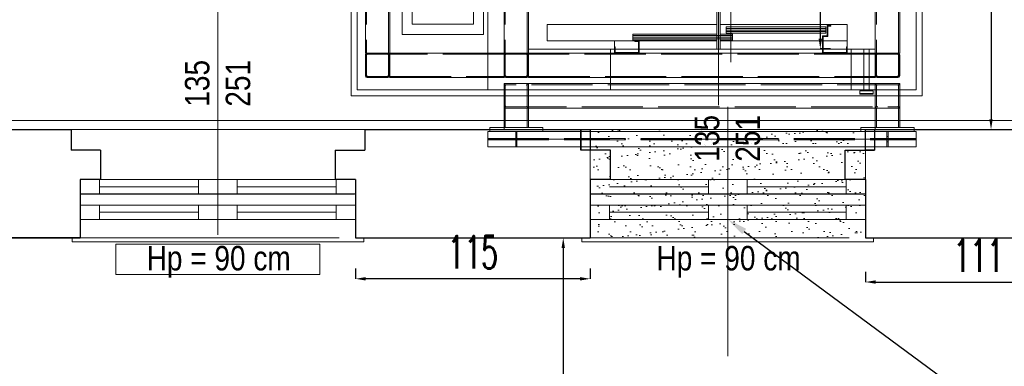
# Model space of a CAD drawing. Header units: millimetres. Extents: x 402 to 79005, y -7782 to 89952.
# Tile 63 of 256: x 26046 to 26529, y 14790 to 14960. Entities that reach past the tile are written whole.
import ezdxf
from ezdxf import colors
from ezdxf.entities.mleader import LeaderData, LeaderLine
from ezdxf.math import Vec2, Vec3

# ---------------------------------------------------------------- set-up
doc = ezdxf.new("R2010")
doc.units = ezdxf.units.MM
doc.header["$LTSCALE"] = 10
for name, pattern in [('ACAD_ISO02W100', [15, 12, -3]), ('ACAD_ISO04W100', [30, 24, -3, 0, -3]), ('DASHED', [19.05, 12.7, -6.35])]:
    doc.linetypes.add(name, pattern=pattern)
doc.layers.get('0').update_dxf_attribs({"lineweight": 0})
doc.layers.get('Defpoints').update_dxf_attribs({"color": 253})
for name, color, linetype, lineweight in [('01 parter - ściany', 253, 'Continuous', 35), ('0_A_DŹWIG OSOBOWY', 5, 'Continuous', 0), ('0_A_GRZEJNKI', 6, 'Continuous', 0), ('0_A_OKNA ISTNIEJACE', 7, 'Continuous', 0), ('0_A_PRZEKRÓJ', 5, 'Continuous', 0), ('0_A_WYMIAROWANIE', 1, 'Continuous', 5), ('0_A_ŚCIANY ', 253, 'Continuous', 30), ('0_KANAŁ KLIMATYZACYJNO-WENTYLACYJNY', 7, 'Continuous', 0), ('0_OPISY', 1, 'Continuous', 0), ('0_PROJ WYBURZENIA', 1, 'Continuous', 0), ('0_SZKLANA ELEWACJA SZYBU WINDOWEGO', 132, 'Continuous', 0), ('0_wymiarowanie', 1, 'Continuous', 0), ('0_ZAMUROWANIA', 150, 'Continuous', 30), ('A_SZYB WINDOWY', 7, 'Continuous', 0), ('AS_Belki', 145, 'Continuous', 0), ('AS_Blachy', 30, 'Continuous', 0)]:
    doc.layers.add(name, color=color, linetype=linetype, lineweight=lineweight)
doc.styles.add('SIMPLEXD', font='simplex.shx', dxfattribs={"width": 0.6})
doc.styles.get("Standard").update_dxf_attribs({"font": 'arial.ttf'})
doc.dimstyles.new('1-100', dxfattribs={"dimtxt": 16, "dimasz": 5, "dimexe": 0, "dimexo": 0, "dimgap": 5, "dimtad": 1, "dimdec": 1, "dimtxsty": 'SIMPLEXD', "dimcen": 5, "dimclrt": 256, "dimadec": 0, "dimazin": 0, "dimtfac": 1, "dimtdec": 0, "dimtix": 1, "dimtmove": 1, "dimatfit": 3, "dimldrblk": 'LP', "dimfxl": 0, "dimarcsym": 0})

# ---------------------------------------------------------------- blocks, each defined once
blk = doc.blocks.new('*D3759')
at = {"layer": '0_A_WYMIAROWANIE', "color": 0, "lineweight": -2}
for p, q in [((26461.15, 14836.7), (26461.15, 14831.7)), ((26572.15, 14836.7), (26572.15, 14831.7)), ((26466.15, 14831.7), (26567.15, 14831.7))]:
    blk.add_line(p, q, dxfattribs=at)
at = {"layer": '0_A_WYMIAROWANIE', "color": 0, "lineweight": 9}
for points in [[(26466.15, 14832.54), (26466.15, 14830.87), (26461.15, 14831.7)], [(26567.15, 14830.87), (26567.15, 14832.54), (26572.15, 14831.7)]]:
    blk.add_solid(points, dxfattribs=at)
at = {"layer": 'Defpoints', "color": 0, "lineweight": 9}
for p in [(26461.15, 14853.4), (26572.15, 14853.4), (26572.15, 14831.7)]:
    blk.add_point(p, dxfattribs=at)
at = {"layer": '0_A_WYMIAROWANIE', "insert": (26516.65, 14844.7), "char_height": 16, "attachment_point": 5, "style": 'SIMPLEXD'}
blk.add_mtext('111', dxfattribs=at)
blk = doc.blocks.new('LP')
for p, q in [((0, 1), (0, 0)), ((0, 0), (-1, 0)), ((0, -1), (0, 0)), ((0, 0), (1, 0))]:
    blk.add_line(p, q)
at = {"const_width": 0.2}
blk.add_lwpolyline([(0.707, 0.707), (-0.707, -0.707)], dxfattribs=at)
blk = doc.blocks.new('*D3760')
at = {"layer": '0_A_WYMIAROWANIE', "color": 0, "lineweight": -2}
for p, q in [((26211.15, 14838.27), (26211.15, 14833.27)), ((26326.15, 14838.27), (26326.15, 14833.27)), ((26321.15, 14833.27), (26216.15, 14833.27))]:
    blk.add_line(p, q, dxfattribs=at)
at = {"layer": '0_A_WYMIAROWANIE', "color": 0, "lineweight": 9}
for points in [[(26216.15, 14834.1), (26216.15, 14832.43), (26211.15, 14833.27)], [(26321.15, 14832.43), (26321.15, 14834.1), (26326.15, 14833.27)]]:
    blk.add_solid(points, dxfattribs=at)
at = {"layer": 'Defpoints', "color": 0, "lineweight": 9}
for p in [(26211.15, 14853.4), (26326.15, 14853.4), (26211.15, 14833.27)]:
    blk.add_point(p, dxfattribs=at)
at = {"layer": '0_A_WYMIAROWANIE', "insert": (26268.65, 14846.27), "char_height": 16, "attachment_point": 5, "style": 'SIMPLEXD'}
blk.add_mtext('115', dxfattribs=at)
blk = doc.blocks.new('*D3761')
at = {"layer": '0_A_WYMIAROWANIE', "color": 0, "lineweight": -2}
for p, q in [((26308.77, 14853.4), (26312.98, 14853.4)), ((26312.98, 14848.4), (26312.98, 14611.4)), ((26308.77, 14606.4), (26312.98, 14606.4))]:
    blk.add_line(p, q, dxfattribs=at)
at = {"layer": '0_A_WYMIAROWANIE', "color": 0, "lineweight": 9}
for points in [[(26313.81, 14848.4), (26312.15, 14848.4), (26312.98, 14853.4)], [(26312.15, 14611.4), (26313.81, 14611.4), (26312.98, 14606.4)]]:
    blk.add_solid(points, dxfattribs=at)
at = {"layer": 'Defpoints', "color": 0, "lineweight": 9}
for p in [(26308.77, 14853.4), (26308.77, 14606.4), (26312.98, 14606.4)]:
    blk.add_point(p, dxfattribs=at)
at = {"layer": '0_A_WYMIAROWANIE', "insert": (26299.98, 14729.9), "char_height": 16, "attachment_point": 5, "rotation": 90, "style": 'SIMPLEXD'}
blk.add_mtext('247', dxfattribs=at)
blk = doc.blocks.new('zw$BBA8')
for p, q in [((630.1, 106.1), (630.1, 3306.1)), ((-501.9, 3231.1), (-501.9, 181.1)), ((1598.1, 181.1), (1598.1, 3231.1)), ((-301.9, 381.1), (-301.9, 3031.1)), ((1398.1, 3031.1), (1398.1, 381.1)), ((622.1, 2090.1), (622.1, 381.1)), ((638.1, 381.1), (638.1, 2090.1)), ((-301.9, 991.1), (-301.9, 381.1)), ((1398.1, 381.1), (1398.1, 837.4)), ((690.1, 691.1), (690.1, 316.1)), ((622.1, 501.1), (-209.9, 501.1)), ((-209.9, 501.1), (-209.9, 421.1)), ((1260.1, 501.1), (638.1, 501.1)), ((1155, 489.1), (667.6, 489.1)), ((667.6, 489.1), (667.6, 459.1)), ((1155, 459.1), (1155, 489.1)), ((1180.1, 496.1), (1162.1, 496.1)), ((1162.1, 496.1), (1162.1, 446.1)), ((1165.1, 493.1), (1180.1, 493.1)), ((1165.1, 443.1), (1165.1, 493.1)), ((1180.1, 493.1), (1180.1, 496.1)), ((1260.1, 421.1), (1260.1, 501.1)), ((622.1, 454.1), (210.1, 454.1)), ((210.1, 454.1), (210.1, 424.1)), ((210.1, 446.6), (697.6, 446.6)), ((210.1, 439.1), (697.6, 439.1)), ((697.5, 454.1), (638.1, 454.1)), ((667.6, 481.6), (1155.1, 481.6)), ((667.6, 474.1), (1155.1, 474.1)), ((667.6, 466.6), (1155.1, 466.6)), ((667.6, 459.1), (1155, 459.1)), ((697.5, 424.1), (697.5, 454.1)), ((1140.1, 446.1), (1140.1, 361.1)), ((1162.1, 446.1), (1140.1, 446.1)), ((1143.1, 364.1), (1143.1, 443.1)), ((1143.1, 443.1), (1165.1, 443.1)), ((-209.9, 421.1), (622.1, 421.1)), ((120.1, 421.1), (120.1, 391.1)), ((220.1, 421.1), (120.1, 421.1)), ((123.1, 391.1), (120.1, 391.1)), ((120.1, 391.1), (120.1, 361.1)), ((123.1, 364.1), (123.1, 391.1)), ((210.1, 431.6), (697.6, 431.6)), ((210.1, 424.1), (622.1, 424.1)), ((240.1, 421.1), (220.1, 421.1)), ((220.1, 421.1), (220.1, 418.1)), ((220.1, 418.1), (237.1, 418.1)), ((237.1, 418.1), (237.1, 364.1)), ((240.1, 361.1), (240.1, 421.1)), ((622.1, 421.1), (240.1, 421.1)), ((638.1, 424.1), (697.5, 424.1)), ((638.1, 421.1), (1140.1, 421.1)), ((1140.1, 421.1), (638.1, 421.1)), ((1143.1, 421.1), (1260.1, 421.1)), ((1260.1, 421.1), (1143.1, 421.1)), ((1260.1, 391.1), (1257.1, 391.1)), ((1257.1, 391.1), (1257.1, 364.1)), ((1260.1, 391.1), (1260.1, 421.1)), ((1260.1, 361.1), (1260.1, 391.1)), ((-301.9, 381.1), (120.1, 381.1)), ((100.1, 381.1), (-301.9, 381.1)), ((100.1, 181.1), (100.1, 381.1)), ((100.1, 381.1), (100.1, 301.1)), ((120.1, 381.1), (100.1, 381.1)), ((120.1, 361.1), (240.1, 361.1)), ((237.1, 381.1), (123.1, 381.1)), ((237.1, 364.1), (123.1, 364.1)), ((1140.1, 381.1), (240.1, 381.1)), ((622.1, 381.1), (638.1, 381.1)), ((1140.1, 361.1), (1260.1, 361.1)), ((1257.1, 381.1), (1143.1, 381.1)), ((1257.1, 364.1), (1143.1, 364.1)), ((1260.1, 381.1), (1398.1, 381.1)), ((1280.1, 381.1), (1260.1, 381.1)), ((1342.6, 381.1), (1280.1, 381.1)), ((1280.1, 381.1), (1280.1, 181.1)), ((1280.1, 301.1), (1280.1, 381.1)), ((1367.6, 381.1), (1342.6, 381.1)), ((1342.6, 181.1), (1342.6, 381.1)), ((1398.1, 381.1), (1367.6, 381.1)), ((1367.6, 381.1), (1367.6, 181.1)), ((100.1, 301.1), (100.1, 181.1)), ((1280.1, 181.1), (1280.1, 301.1)), ((-501.9, 181.1), (-301.9, 181.1)), ((-301.9, 181.1), (100.1, 181.1)), ((100.1, 181.1), (1280.1, 181.1)), ((1280.1, 181.1), (1342.6, 181.1)), ((1322.6, 176.1), (1322.6, 163.1)), ((1387.6, 176.1), (1322.6, 176.1)), ((1322.6, 163.1), (1322.6, 160.1)), ((1387.6, 163.1), (1322.6, 163.1)), ((1322.6, 163.1), (1387.6, 163.1)), ((1322.6, 160.1), (1387.6, 160.1)), ((1327.6, 181.1), (1327.6, 176.1)), ((1382.6, 181.1), (1327.6, 181.1)), ((1327.6, 176.1), (1382.6, 176.1)), ((1342.6, 181.1), (1367.6, 181.1)), ((1367.6, 181.1), (1398.1, 181.1)), ((1382.6, 176.1), (1382.6, 181.1)), ((1387.6, 163.1), (1387.6, 176.1)), ((1387.6, 160.1), (1387.6, 163.1)), ((1398.1, 181.1), (1598.1, 181.1))]:
    blk.add_line(p, q)
blk = doc.blocks.new('*D3963')
at = {"layer": '0_wymiarowanie', "color": 0, "lineweight": -2}
for p, q in [((26444.01, 15210.98), (26439.01, 15210.98)), ((26439.01, 15205.98), (26439.01, 14950.98)), ((26444.01, 14945.98), (26439.01, 14945.98))]:
    blk.add_line(p, q, dxfattribs=at)
at = {"layer": '0_wymiarowanie', "color": 0, "lineweight": 9}
for points in [[(26439.85, 15205.98), (26438.18, 15205.98), (26439.01, 15210.98)], [(26438.18, 14950.98), (26439.85, 14950.98), (26439.01, 14945.98)]]:
    blk.add_solid(points, dxfattribs=at)
at = {"layer": 'Defpoints', "color": 0, "lineweight": 9}
for p in [(26453.11, 15210.98), (26439.01, 14945.98), (26447.08, 14945.98)]:
    blk.add_point(p, dxfattribs=at)
at = {"layer": '0_wymiarowanie', "insert": (26426.01, 15078.48), "char_height": 16, "attachment_point": 5, "rotation": 90, "style": 'SIMPLEXD'}
blk.add_mtext('265', dxfattribs=at)
blk = doc.blocks.new('*D4053')
at = {"layer": '0_A_WYMIAROWANIE', "color": 0, "lineweight": -2}
for p, q in [((26517.71, 15233.94), (26522.71, 15233.94)), ((26522.71, 15228.94), (26522.71, 14911.4)), ((26517.71, 14906.4), (26522.71, 14906.4))]:
    blk.add_line(p, q, dxfattribs=at)
at = {"layer": '0_A_WYMIAROWANIE', "color": 0, "lineweight": 9}
for points in [[(26523.54, 15228.94), (26521.88, 15228.94), (26522.71, 15233.94)], [(26521.88, 14911.4), (26523.54, 14911.4), (26522.71, 14906.4)]]:
    blk.add_solid(points, dxfattribs=at)
at = {"layer": 'Defpoints', "color": 0, "lineweight": 9}
for p in [(26488.95, 15233.94), (26488.95, 14906.4), (26522.71, 14906.4)]:
    blk.add_point(p, dxfattribs=at)
at = {"layer": '0_A_WYMIAROWANIE', "insert": (26508.19, 15070.17), "char_height": 16, "attachment_point": 5, "rotation": 90, "style": 'SIMPLEXD'}
blk.add_mtext('327,5', dxfattribs=at)

msp = doc.modelspace()

# ---------------------------------------------------------------- hatches: boundary and pattern name
at = {"layer": '0_PROJ WYBURZENIA', "ltscale": 100}
h = msp.add_hatch(dxfattribs=at)
h.set_pattern_fill('AR-SAND', color=256, scale=0.2, style=0)
h.set_pattern_definition([(37.5, (-2317.418, -30311.278), (-0.3200063, 9.7882647), [0, -7.7216, 0, -8.636, 0, -8.255]), (7.5, (-2317.418, -30311.278), (8.9904657, 14.336502), [0, -4.1656, 0, -6.9596, 0, -2.667]), (327.5, (-2323.667, -30311.278), (15.8198474, 0.0287437), [0, -2.54, 0, -9.144, 0, -11.938]), (317.5, (-2323.667, -30311.278), (15.271129, 4.4585865), [0, -1.27, 0, -5.9944, 0, -6.858])])
h.paths.add_polyline_path([(26327.153, 14853.403), (26461.153, 14853.403), (26461.153, 14906.403), (26327.153, 14906.403)])
at = {"layer": 'AS_Belki'}
h = msp.add_hatch(dxfattribs=at)
h.set_pattern_fill('HYPECUTREGION', color=10, scale=0.5, angle=270, style=0, pattern_type=2)
h.set_pattern_definition([(315, (26255.57455, 14937.90297), (0.3535534, 0.3535534), [])])
h.paths.add_polyline_path([(26227.953, 14932.803), (26227.953, 14943.003, 0.4142136), (26227.053, 14943.903), (26216.853, 14943.903, 0.4142136), (26215.953, 14943.003), (26215.953, 14932.803, 0.4142136), (26216.853, 14931.903), (26227.053, 14931.903, 0.4142136)], flags=0)
h.paths.add_polyline_path([(26227.353, 14942.703), (26227.353, 14933.103, -0.4142136), (26226.753, 14932.503), (26217.153, 14932.503, -0.4142136), (26216.553, 14933.103), (26216.553, 14942.703, -0.4142136), (26217.153, 14943.303), (26226.753, 14943.303, -0.4142136)], flags=0)
h = msp.add_hatch(dxfattribs=at)
h.set_pattern_fill('HYPECUTREGION', color=10, scale=0.5, angle=270, style=0, pattern_type=2)
h.set_pattern_definition([(315, (26323.57455, 14937.90297), (0.3535534, 0.3535534), [])])
h.paths.add_polyline_path([(26295.953, 14932.803), (26295.953, 14943.003, 0.4142136), (26295.053, 14943.903), (26284.853, 14943.903, 0.4142136), (26283.953, 14943.003), (26283.953, 14932.803, 0.4142136), (26284.853, 14931.903), (26295.053, 14931.903, 0.4142136)], flags=0)
h.paths.add_polyline_path([(26295.353, 14942.703), (26295.353, 14933.103, -0.4142136), (26294.753, 14932.503), (26285.153, 14932.503, -0.4142136), (26284.553, 14933.103), (26284.553, 14942.703, -0.4142136), (26285.153, 14943.303), (26294.753, 14943.303, -0.4142136)], flags=0)
h = msp.add_hatch(dxfattribs=at)
h.set_pattern_fill('HYPECUTREGION', color=10, scale=0.5, angle=270, style=0, pattern_type=2)
h.set_pattern_definition([(225, (26438.3318, 14937.90297), (-0.3535534, 0.3535534), [])])
h.paths.add_polyline_path([(26465.953, 14932.803), (26465.953, 14943.003, -0.4142136), (26466.853, 14943.903), (26477.053, 14943.903, -0.4142136), (26477.953, 14943.003), (26477.953, 14932.803, -0.4142136), (26477.053, 14931.903), (26466.853, 14931.903, -0.4142136)], flags=0)
h.paths.add_polyline_path([(26466.553, 14942.703), (26466.553, 14933.103, 0.4142136), (26467.153, 14932.503), (26476.753, 14932.503, 0.4142136), (26477.353, 14933.103), (26477.353, 14942.703, 0.4142136), (26476.753, 14943.303), (26467.153, 14943.303, 0.4142136)], flags=0)

# ---------------------------------------------------------------- linework, layer by layer
at = {"color": 1, "lineweight": 0}
for points in [[(26072.153, 14853.403), (26072.153, 14853.403), (26072.153, 14851.403), (26210.653, 14851.403), (26215.153, 14851.403), (26215.153, 14853.403)], [(26322.153, 14853.403), (26322.153, 14853.403), (26322.153, 14851.403), (26460.653, 14851.403), (26465.153, 14851.403), (26465.153, 14853.403)]]:
    msp.add_lwpolyline(points, dxfattribs=at)
at = {"layer": '01 parter - ściany'}
msp.add_line((26076.153, 14853.403), (25880.522, 14853.406), dxfattribs=at)
at = {"layer": '0_A_DŹWIG OSOBOWY', "lineweight": 0}
for points in [[(26275.953, 15230.903), (26485.953, 15230.903), (26485.953, 14925.903), (26275.953, 14925.903)], [(26295.953, 14945.903), (26465.953, 14945.903), (26465.953, 15210.903), (26295.953, 15210.903)]]:
    msp.add_lwpolyline(points, close=True, dxfattribs=at)
at = {"layer": '0_A_GRZEJNKI', "lineweight": 0}
msp.add_lwpolyline([(26093.653, 14850.331), (26193.653, 14850.331), (26193.653, 14835.331), (26093.653, 14835.331), (26093.653, 14850.331)], dxfattribs=at)
at = {"layer": '0_A_OKNA ISTNIEJACE', "color": 1, "lineweight": 0}
for points in [[(26076.153, 14874.903), (26076.153, 14881.903), (26211.153, 14881.903), (26211.153, 14874.903)], [(26134.153, 14878.403), (26085.653, 14878.403)], [(26201.653, 14878.403), (26153.153, 14878.403)], [(26326.153, 14874.903), (26326.153, 14881.903), (26461.153, 14881.903), (26461.153, 14874.903)], [(26384.153, 14878.403), (26335.653, 14878.403)], [(26451.653, 14878.403), (26403.153, 14878.403)], [(26076.153, 14862.403), (26076.153, 14869.403), (26211.153, 14869.403), (26211.153, 14862.403)], [(26326.153, 14862.403), (26326.153, 14869.403), (26461.153, 14869.403), (26461.153, 14862.403)], [(26134.153, 14865.903), (26085.653, 14865.903)], [(26201.653, 14865.903), (26153.153, 14865.903)], [(26384.153, 14865.903), (26335.653, 14865.903)], [(26451.653, 14865.903), (26403.153, 14865.903)], [(26076.653, 14862.403), (26210.653, 14862.403)], [(26326.653, 14862.403), (26460.653, 14862.403)]]:
    msp.add_lwpolyline(points, dxfattribs=at)
for points in [[(26076.153, 14881.903), (26085.653, 14881.903), (26085.653, 14874.903), (26076.153, 14874.903)], [(26134.153, 14881.903), (26143.653, 14881.903), (26143.653, 14874.903), (26134.153, 14874.903)], [(26143.653, 14881.903), (26153.153, 14881.903), (26153.153, 14874.903), (26143.653, 14874.903)], [(26201.653, 14881.903), (26211.153, 14881.903), (26211.153, 14874.903), (26201.653, 14874.903)], [(26384.153, 14881.903), (26393.653, 14881.903), (26393.653, 14874.903), (26384.153, 14874.903)], [(26393.653, 14881.903), (26403.153, 14881.903), (26403.153, 14874.903), (26393.653, 14874.903)], [(26451.653, 14881.903), (26461.153, 14881.903), (26461.153, 14874.903), (26451.653, 14874.903)], [(26076.153, 14869.403), (26085.653, 14869.403), (26085.653, 14862.403), (26076.153, 14862.403)], [(26134.153, 14869.403), (26143.653, 14869.403), (26143.653, 14862.403), (26134.153, 14862.403)], [(26143.653, 14869.403), (26153.153, 14869.403), (26153.153, 14862.403), (26143.653, 14862.403)], [(26201.653, 14869.403), (26211.153, 14869.403), (26211.153, 14862.403), (26201.653, 14862.403)], [(26326.153, 14869.403), (26335.653, 14869.403), (26335.653, 14862.403), (26326.153, 14862.403)], [(26384.153, 14869.403), (26393.653, 14869.403), (26393.653, 14862.403), (26384.153, 14862.403)], [(26393.653, 14869.403), (26403.153, 14869.403), (26403.153, 14862.403), (26393.653, 14862.403)], [(26451.653, 14869.403), (26461.153, 14869.403), (26461.153, 14862.403), (26451.653, 14862.403)]]:
    msp.add_lwpolyline(points, close=True, dxfattribs=at)
at = {"layer": '0_A_OKNA ISTNIEJACE', "color": 1, "lineweight": -3}
for points in [[(26076.653, 14874.903), (26210.653, 14874.903)], [(26326.653, 14874.903), (26460.653, 14874.903)]]:
    msp.add_lwpolyline(points, dxfattribs=at)
at = {"layer": '0_A_PRZEKRÓJ', "color": 1, "lineweight": 0}
for points in [[(26143.653, 14854.778), (26143.653, 14975.713)], [(26393.653, 14795.386), (26393.653, 14917.556)], [(26215.653, 14906.403), (26071.653, 14906.403)], [(26465.653, 14906.403), (26321.653, 14906.403)]]:
    msp.add_lwpolyline(points, dxfattribs=at)
at = {"layer": '0_A_ŚCIANY ', "lineweight": 0}
for points in [[(25997.153, 15377.482), (25997.153, 14910.903), (26588.153, 14910.903), (26588.153, 15678.482)], [(26465.653, 14906.403), (26592.653, 14906.403), (26592.653, 15676.403)]]:
    msp.add_lwpolyline(points, dxfattribs=at)
at = {"layer": '0_A_ŚCIANY ', "lineweight": 30}
for points in [[(25992.653, 15375.403), (25992.653, 14906.403), (26071.653, 14906.403)], [(26071.653, 14906.403), (26071.653, 14896.403)], [(26215.653, 14906.403), (26321.653, 14906.403)], [(26215.653, 14906.403), (26215.653, 14896.403)], [(26321.653, 14906.403), (26321.653, 14896.403)], [(26465.653, 14906.403), (26465.653, 14896.403)], [(26465.653, 14906.403), (26567.653, 14906.403)], [(26086.153, 14896.403), (26071.653, 14896.403)], [(26086.153, 14896.403), (26086.153, 14881.903)], [(26201.153, 14896.403), (26201.153, 14881.903)], [(26201.153, 14896.403), (26215.653, 14896.403)], [(26336.153, 14896.403), (26336.153, 14896.403), (26321.653, 14896.403)], [(26336.153, 14881.903), (26336.153, 14896.403)], [(26451.153, 14881.903), (26451.153, 14896.403)], [(26451.153, 14896.403), (26465.653, 14896.403)], [(26076.153, 14881.903), (26076.153, 14853.403)], [(26086.153, 14881.903), (26076.153, 14881.903)], [(26211.153, 14881.903), (26201.153, 14881.903)], [(26211.153, 14881.903), (26211.153, 14853.403)], [(26326.153, 14881.903), (26326.153, 14853.403)], [(26336.153, 14881.903), (26326.153, 14881.903)], [(26461.153, 14881.903), (26451.153, 14881.903)], [(26461.153, 14881.903), (26461.153, 14853.403)], [(26211.153, 14853.403), (26326.153, 14853.403)], [(26461.153, 14853.403), (26572.153, 14853.403)]]:
    msp.add_lwpolyline(points, dxfattribs=at)
at = {"layer": '0_A_ŚCIANY ', "linetype": 'DASHED', "lineweight": 0}
for points in [[(26076.153, 14853.403), (26211.153, 14853.403)], [(26326.153, 14853.403), (26461.153, 14853.403)]]:
    msp.add_lwpolyline(points, dxfattribs=at)
at = {"layer": '0_KANAŁ KLIMATYZACYJNO-WENTYLACYJNY', "ltscale": 10}
msp.add_lwpolyline([(26273.953, 15073.059), (26233.953, 15073.059), (26233.953, 14953.059), (26273.953, 14953.059)], close=True, dxfattribs=at)
msp.add_lwpolyline([(26268.953, 15068.059), (26238.953, 15068.059), (26238.953, 14958.059), (26268.953, 14958.059), (26268.953, 15068.059)], dxfattribs=at)
at = {"layer": '0_PROJ WYBURZENIA', "linetype": 'DASHED'}
msp.add_lwpolyline([(26326.153, 14853.403), (26461.153, 14853.403), (26461.153, 14906.403), (26326.153, 14906.403)], close=True, dxfattribs=at)
at = {"layer": '0_SZKLANA ELEWACJA SZYBU WINDOWEGO'}
for points in [[(26208.953, 15233.903), (26488.953, 15233.903), (26488.953, 14922.903), (26208.953, 14922.903)], [(26211.953, 15230.903), (26485.953, 15230.903), (26485.953, 14925.903), (26211.953, 14925.903)]]:
    msp.add_lwpolyline(points, close=True, dxfattribs=at)
at = {"layer": '0_ZAMUROWANIA', "ltscale": 10}
for points in [[(26326.153, 14896.403), (26321.653, 14896.403), (26321.653, 14906.403), (26326.153, 14906.403)], [(26465.653, 14896.403), (26461.153, 14896.403), (26461.153, 14906.403), (26465.653, 14906.403)]]:
    msp.add_lwpolyline(points, close=True, dxfattribs=at)
at = {"layer": 'AS_Belki', "linetype": 'Continuous', "ltscale": 0.25}
for p, q in [((26215.953, 15212.903), (26215.953, 14943.903)), ((26227.953, 14943.903), (26227.953, 15212.903)), ((26283.953, 15212.903), (26283.953, 14943.903)), ((26295.953, 14943.903), (26295.953, 15212.903)), ((26465.953, 15212.903), (26465.953, 14943.903)), ((26477.953, 14943.903), (26477.953, 15212.903)), ((26215.953, 14943.003), (26215.953, 14932.803)), ((26216.553, 14933.103), (26216.553, 14942.703)), ((26227.053, 14943.903), (26216.853, 14943.903)), ((26217.153, 14943.303), (26226.753, 14943.303)), ((26227.353, 14942.703), (26227.353, 14933.103)), ((26227.953, 14943.003), (26227.953, 14943.903)), ((26283.953, 14943.903), (26227.953, 14943.903)), ((26227.953, 14943.003), (26227.953, 14932.803)), ((26283.953, 14943.903), (26284.853, 14943.903)), ((26283.953, 14943.003), (26283.953, 14932.803)), ((26284.553, 14933.103), (26284.553, 14942.703)), ((26295.053, 14943.903), (26284.853, 14943.903)), ((26285.153, 14943.303), (26294.753, 14943.303)), ((26295.053, 14943.903), (26295.953, 14943.903)), ((26295.353, 14942.703), (26295.353, 14933.103)), ((26295.953, 14943.003), (26295.953, 14943.903)), ((26465.953, 14943.903), (26295.953, 14943.903)), ((26295.953, 14943.003), (26295.953, 14932.803)), ((26465.953, 14943.903), (26466.853, 14943.903)), ((26465.953, 14943.003), (26465.953, 14943.903)), ((26465.953, 14943.003), (26465.953, 14932.803)), ((26466.553, 14942.703), (26466.553, 14933.103)), ((26466.853, 14943.903), (26477.053, 14943.903)), ((26476.753, 14943.303), (26467.153, 14943.303)), ((26477.053, 14943.903), (26477.953, 14943.903)), ((26477.353, 14933.103), (26477.353, 14942.703)), ((26477.953, 14943.003), (26477.953, 14932.803)), ((26216.853, 14931.903), (26227.053, 14931.903)), ((26226.753, 14932.503), (26217.153, 14932.503)), ((26227.953, 14931.903), (26227.953, 14932.762)), ((26227.953, 14931.903), (26283.953, 14931.903)), ((26284.853, 14931.903), (26295.053, 14931.903)), ((26294.753, 14932.503), (26285.153, 14932.503)), ((26295.953, 14931.903), (26295.953, 14932.803)), ((26295.953, 14931.903), (26465.953, 14931.903)), ((26465.953, 14931.903), (26465.953, 14932.803)), ((26477.053, 14931.903), (26466.853, 14931.903)), ((26467.153, 14932.503), (26476.753, 14932.503)), ((26283.953, 14928.956), (26283.953, 14916.956)), ((26477.953, 14928.956), (26283.953, 14928.956)), ((26477.953, 14916.956), (26477.953, 14928.956)), ((26283.953, 14916.956), (26477.953, 14916.956)), ((26283.953, 14916.956), (26283.953, 14907.403)), ((26295.953, 14907.403), (26295.953, 14916.956)), ((26465.953, 14916.956), (26465.953, 14907.403)), ((26477.953, 14907.403), (26477.953, 14916.956)), ((26275.966, 14905.403), (26275.966, 14898.003)), ((26276.953, 14905.403), (26275.966, 14905.403)), ((26458.953, 14905.403), (26302.953, 14905.403)), ((26485.966, 14905.403), (26484.953, 14905.403)), ((26485.966, 14898.003), (26485.966, 14905.403)), ((26275.966, 14898.003), (26485.966, 14898.003))]:
    msp.add_line(p, q, dxfattribs=at)
at = {"layer": 'AS_Belki', "color": 84, "linetype": 'ACAD_ISO02W100', "ltscale": 0.25}
for p, q in [((26216.553, 15212.903), (26216.553, 14943.903)), ((26227.353, 14943.903), (26227.353, 15212.903)), ((26284.553, 15212.903), (26284.553, 14943.903)), ((26295.353, 14943.903), (26295.353, 15212.903)), ((26466.553, 15212.903), (26466.553, 14943.903)), ((26477.353, 14943.903), (26477.353, 15212.903)), ((26283.953, 14943.303), (26227.953, 14943.303)), ((26465.953, 14943.303), (26295.953, 14943.303)), ((26227.953, 14932.503), (26283.953, 14932.503)), ((26295.953, 14932.503), (26465.953, 14932.503)), ((26284.217, 14928.692), (26283.953, 14928.056)), ((26284.853, 14928.956), (26284.217, 14928.692)), ((26284.553, 14928.356), (26284.553, 14917.556)), ((26477.353, 14928.356), (26284.553, 14928.356)), ((26284.553, 14927.756), (26284.729, 14928.18)), ((26284.729, 14928.18), (26285.153, 14928.356)), ((26294.753, 14928.356), (26295.177, 14928.18)), ((26295.69, 14928.692), (26295.053, 14928.956)), ((26295.177, 14928.18), (26295.353, 14927.756)), ((26295.353, 14917.556), (26295.353, 14928.356)), ((26295.953, 14928.056), (26295.69, 14928.692)), ((26295.953, 14916.956), (26295.953, 14928.956)), ((26465.953, 14928.956), (26465.953, 14916.956)), ((26466.217, 14928.692), (26465.953, 14928.056)), ((26466.853, 14928.956), (26466.217, 14928.692)), ((26466.553, 14928.356), (26466.553, 14917.556)), ((26466.553, 14927.756), (26466.729, 14928.18)), ((26466.729, 14928.18), (26467.153, 14928.356)), ((26476.753, 14928.356), (26477.177, 14928.18)), ((26477.69, 14928.692), (26477.053, 14928.956)), ((26477.177, 14928.18), (26477.353, 14927.756)), ((26477.353, 14917.556), (26477.353, 14928.356)), ((26477.953, 14928.056), (26477.69, 14928.692)), ((26283.953, 14917.856), (26284.217, 14917.22)), ((26284.217, 14917.22), (26284.853, 14916.956)), ((26284.729, 14917.732), (26284.553, 14918.156)), ((26284.553, 14917.556), (26477.353, 14917.556)), ((26284.553, 14916.956), (26284.553, 14907.403)), ((26285.153, 14917.556), (26284.729, 14917.732)), ((26295.177, 14917.732), (26294.753, 14917.556)), ((26295.053, 14916.956), (26295.69, 14917.22)), ((26295.353, 14918.156), (26295.177, 14917.732)), ((26295.353, 14907.403), (26295.353, 14916.956)), ((26295.69, 14917.22), (26295.953, 14917.856)), ((26465.953, 14917.856), (26466.217, 14917.22)), ((26466.217, 14917.22), (26466.853, 14916.956)), ((26466.729, 14917.732), (26466.553, 14918.156)), ((26466.553, 14916.956), (26466.553, 14907.403)), ((26467.153, 14917.556), (26466.729, 14917.732)), ((26477.177, 14917.732), (26476.753, 14917.556)), ((26477.053, 14916.956), (26477.69, 14917.22)), ((26477.353, 14918.156), (26477.177, 14917.732)), ((26477.353, 14907.403), (26477.353, 14916.956)), ((26477.69, 14917.22), (26477.953, 14917.856)), ((26275.966, 14902.018), (26485.966, 14902.018)), ((26275.966, 14901.388), (26485.966, 14901.388))]:
    msp.add_line(p, q, dxfattribs=at)
at = {"layer": 'AS_Belki', "color": 10, "linetype": 'ACAD_ISO04W100', "ltscale": 0.25}
for p, q in [((26215.953, 14943.944), (26215.953, 14943.944)), ((26283.953, 14943.903), (26283.953, 14943.903)), ((26477.953, 14943.903), (26477.953, 14943.903)), ((26283.953, 14916.956), (26283.953, 14906.428)), ((26465.953, 14916.956), (26295.953, 14916.956)), ((26465.953, 14916.956), (26465.953, 14906.428)), ((26485.966, 14901.703), (26275.966, 14901.703))]:
    msp.add_line(p, q, dxfattribs=at)
at = {"layer": 'AS_Belki', "linetype": 'Continuous', "ltscale": 0.25}
msp.add_lwpolyline([(26215.953, 14943.903), (26227.953, 14943.903)], dxfattribs=at)
for centre, start, end in [((26216.853, 14943.003), 90, 180), ((26227.053, 14943.003), 0, 90), ((26284.853, 14943.003), 90, 180), ((26295.053, 14943.003), 0, 90), ((26466.853, 14943.003), 90, 180), ((26477.053, 14943.003), 0, 90), ((26216.853, 14932.803), 180, 270), ((26227.053, 14932.803), 270, 0), ((26284.853, 14932.803), 180, 270), ((26295.053, 14932.803), 270, 0), ((26466.853, 14932.803), 180, 270), ((26477.053, 14932.803), 270, 0)]:
    msp.add_arc(centre, 0.9, start, end, dxfattribs=at)
at = {"layer": 'AS_Belki', "linetype": 'Continuous', "ltscale": 0.25, "extrusion": (-1.13465e-13, 4.70906e-14, -1)}
for centre in [(-26217.153, 14942.703, 0), (-26285.153, 14942.703, 0)]:
    msp.add_arc(centre, 0.6, 0, 90, dxfattribs=at)
at = {"layer": 'AS_Belki', "linetype": 'Continuous', "ltscale": 0.25, "extrusion": (1.92393e-13, 7.57912e-14, -1)}
for centre in [(-26226.753, 14942.703, 0), (-26294.753, 14942.703, 0)]:
    msp.add_arc(centre, 0.6, 90, 180, dxfattribs=at)
at = {"layer": 'AS_Belki', "linetype": 'Continuous', "ltscale": 0.25, "extrusion": (-1.92393e-13, 7.57912e-14, -1)}
msp.add_arc((-26467.153, 14942.703, 0), 0.6, 0, 90, dxfattribs=at)
at = {"layer": 'AS_Belki', "linetype": 'Continuous', "ltscale": 0.25, "extrusion": (1.13465e-13, 4.70906e-14, -1)}
msp.add_arc((-26476.753, 14942.703, 0), 0.6, 90, 180, dxfattribs=at)
at = {"layer": 'AS_Belki', "linetype": 'Continuous', "ltscale": 0.25, "extrusion": (-7.55692e-14, -3.13938e-14, -1)}
for centre in [(-26217.153, 14933.103, 0), (-26285.153, 14933.103, 0)]:
    msp.add_arc(centre, 0.6, 270, 0, dxfattribs=at)
at = {"layer": 'AS_Belki', "linetype": 'Continuous', "ltscale": 0.25, "extrusion": (7.87064e-14, -1.89478e-13, -1)}
for centre in [(-26226.753, 14933.103), (-26294.753, 14933.103)]:
    msp.add_arc(centre, 0.6, 180, 270, dxfattribs=at)
at = {"layer": 'AS_Belki', "linetype": 'Continuous', "ltscale": 0.25, "extrusion": (-7.87064e-14, -1.89478e-13, -1)}
msp.add_arc((-26467.153, 14933.103, 0), 0.6, 270, 0, dxfattribs=at)
at = {"layer": 'AS_Belki', "linetype": 'Continuous', "ltscale": 0.25, "extrusion": (7.55692e-14, -3.13938e-14, -1)}
msp.add_arc((-26476.753, 14933.103, 0), 0.6, 180, 270, dxfattribs=at)
at = {"layer": 'AS_Belki', "color": 84, "linetype": 'ACAD_ISO02W100', "ltscale": 0.25, "extrusion": (2.0211e-13, -8.34946e-14, -1)}
msp.add_arc((-26284.853, 14928.056, 0), 0.9, 0, 90, dxfattribs=at)
at = {"layer": 'AS_Belki', "color": 84, "linetype": 'ACAD_ISO02W100', "ltscale": 0.25}
for centre, start, end in [((26285.153, 14927.756), 90, 180), ((26294.753, 14927.756), 0, 90), ((26467.153, 14927.756), 90, 180), ((26476.753, 14927.756), 0, 90), ((26285.153, 14918.156), 180, 270), ((26294.753, 14918.156), 270, 0), ((26467.153, 14918.156), 180, 270), ((26476.753, 14918.156), 270, 0)]:
    msp.add_arc(centre, 0.6, start, end, dxfattribs=at)
at = {"layer": 'AS_Belki', "color": 84, "linetype": 'ACAD_ISO02W100', "ltscale": 0.25, "extrusion": (-8.37167e-14, -2.01888e-13, -1)}
msp.add_arc((-26295.053, 14928.056, 0), 0.9, 90, 180, dxfattribs=at)
at = {"layer": 'AS_Belki', "color": 84, "linetype": 'ACAD_ISO02W100', "ltscale": 0.25, "extrusion": (1.35963e-32, 2.22045e-16, -1)}
for centre, start, end in [((-26466.853, 14928.056), 0, 90), ((-26477.053, 14928.056), 90, 180), ((-26466.853, 14917.856), 270, 0), ((-26477.053, 14917.856), 180, 270)]:
    msp.add_arc(centre, 0.9, start, end, dxfattribs=at)
at = {"layer": 'AS_Belki', "color": 84, "linetype": 'ACAD_ISO02W100', "ltscale": 0.25, "extrusion": (-1.67433e-13, -4.03998e-13, -1)}
msp.add_arc((-26284.853, 14917.856, 0), 0.9, 270, 0, dxfattribs=at)
at = {"layer": 'AS_Belki', "color": 84, "linetype": 'ACAD_ISO02W100', "ltscale": 0.25, "extrusion": (4.0422e-13, -1.67211e-13, -1)}
msp.add_arc((-26295.053, 14917.856, 0), 0.9, 180, 270, dxfattribs=at)
at = {"layer": 'AS_Blachy', "linetype": 'Continuous', "ltscale": 0.25}
for p, q in [((26276.953, 14907.403), (26276.953, 14906.403)), ((26302.953, 14907.403), (26276.953, 14907.403)), ((26302.953, 14906.403), (26302.953, 14907.403)), ((26458.953, 14907.403), (26458.953, 14906.403)), ((26484.953, 14907.403), (26458.953, 14907.403)), ((26484.953, 14906.403), (26484.953, 14907.403)), ((26276.953, 14906.403), (26276.953, 14905.403)), ((26302.953, 14906.403), (26276.953, 14906.403)), ((26302.953, 14905.403), (26276.953, 14905.403)), ((26302.953, 14905.403), (26302.953, 14906.403)), ((26458.953, 14906.403), (26458.953, 14905.403)), ((26484.953, 14906.403), (26458.953, 14906.403)), ((26484.953, 14905.403), (26458.953, 14905.403)), ((26484.953, 14905.403), (26484.953, 14906.403))]:
    msp.add_line(p, q, dxfattribs=at)
at = {"layer": 'AS_Blachy', "color": 84, "linetype": 'ACAD_ISO02W100', "ltscale": 0.25}
for p, q in [((26289.653, 14905.403), (26289.653, 14903.008)), ((26289.653, 14903.008), (26289.653, 14902.018)), ((26290.253, 14903.008), (26289.653, 14903.008)), ((26290.253, 14903.008), (26290.253, 14905.403)), ((26290.253, 14902.018), (26290.253, 14903.008)), ((26471.653, 14905.403), (26471.653, 14903.008)), ((26471.653, 14903.008), (26471.653, 14902.018)), ((26472.253, 14903.008), (26471.653, 14903.008)), ((26472.253, 14903.008), (26472.253, 14905.403)), ((26472.253, 14902.018), (26472.253, 14903.008)), ((26289.653, 14901.388), (26289.653, 14900.398)), ((26289.653, 14900.398), (26289.653, 14898.003)), ((26289.653, 14900.398), (26290.253, 14900.398)), ((26290.253, 14900.398), (26290.253, 14901.388)), ((26290.253, 14898.003), (26290.253, 14900.398)), ((26471.653, 14901.388), (26471.653, 14900.398)), ((26471.653, 14900.398), (26471.653, 14898.003)), ((26471.653, 14900.398), (26472.253, 14900.398)), ((26472.253, 14900.398), (26472.253, 14901.388)), ((26472.253, 14898.003), (26472.253, 14900.398))]:
    msp.add_line(p, q, dxfattribs=at)

# ---------------------------------------------------------------- block references
at = {"layer": 'A_SZYB WINDOWY', "xscale": 0.09999999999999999, "yscale": 0.09999999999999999, "zscale": 0.09999999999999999}
msp.add_blockref('zw$BBA8', (26326.147, 14907.792), dxfattribs=at)

# ---------------------------------------------------------------- texts
at = {"color": 1, "lineweight": 30, "ltscale": 100, "char_height": 12, "width": 185.4507, "attachment_point": 2, "rotation": 90}
for insert in [(26127.484, 14929.084), (26377.484, 14902.118)]:
    msp.add_mtext('{\\fArial Narrow|b0|i0|c238|p34;135\\P251}', dxfattribs=dict(at, insert=insert))
at = {"color": 1, "lineweight": 30, "ltscale": 100, "char_height": 12, "width": 185.4507, "attachment_point": 2}
for insert in [(26144.041, 14849.387), (26394.041, 14849.387)]:
    msp.add_mtext('{\\fArial Narrow|b0|i0|c238|p34;Hp = 90 cm}', dxfattribs=dict(at, insert=insert))

# ---------------------------------------------------------------- dimensions: what is measured, and where the dimension line sits
at = {"layer": '0_A_WYMIAROWANIE', "color": 1}
for base, p1, p2, picture, middle in [((26522.709, 14906.403), (26488.953, 15233.944), (26488.953, 14906.403), '*D4053', (26508.185, 15070.173)), ((26312.98, 14606.403), (26308.772, 14853.403), (26308.772, 14606.403), '*D3761', (26299.98, 14729.903))]:
    dim = msp.add_linear_dim(base=base, p1=p1, p2=p2, angle=90, dimstyle='1-100', dxfattribs=at)
    dim.commit()
    dim.dimension.update_dxf_attribs({"geometry": picture, "text_midpoint": middle})
for base, p1, p2, picture, middle in [((26211.153, 14833.267), (26326.153, 14853.403), (26211.153, 14853.403), '*D3760', (26268.653, 14846.267)), ((26572.153, 14831.703), (26461.153, 14853.403), (26572.153, 14853.403), '*D3759', (26516.653, 14844.703))]:
    dim = msp.add_linear_dim(base=base, p1=p1, p2=p2, dimstyle='1-100', dxfattribs=at)
    dim.commit()
    dim.dimension.update_dxf_attribs({"geometry": picture, "text_midpoint": middle})
at = {"layer": '0_wymiarowanie'}
dim = msp.add_linear_dim(base=(26439.012, 14945.984), p1=(26453.109, 15210.984), p2=(26447.077, 14945.984), angle=90, dimstyle='1-100', dxfattribs=at)
dim.commit()
dim.dimension.update_dxf_attribs({"geometry": '*D3963', "text_midpoint": (26426.012, 15078.484)})

# ---------------------------------------------------------------- leaders
at = {"layer": '0_OPISY', "color": 5, "lineweight": 0}
ml = msp.add_multileader_mtext('Standard', dxfattribs=at)
ml.set_content('demontaż  stolarki okiennej ', color=5)
ml.set_leader_properties()
ml.build(insert=Vec2(0, 0))
ml.multileader.update_dxf_attribs({"dogleg_length": 0.36, "arrow_head_size": 10})
ctx = ml.context
ctx.base_point, ctx.char_height, ctx.arrow_head_size, ctx.landing_gap_size, ctx.plane_origin = Vec3(26512.995, 14774.624), 10, 10, 0.09, Vec3(26207.593, 14997.905)
notes = []
notes.append((ctx, [(0, (1, 1, 0), (26512.635, 14774.624), (1, 0), 0.36, [(0, [(26393.653, 14862.403)], 0, [])])]))
ctx.mtext.insert, ctx.mtext.flow_direction = Vec3(26513.085, 14781.094), 5
for ctx, leaders in notes:
    for number, flags, end, landing, length, lines in leaders:
        leader = LeaderData()
        leader.index, (leader.has_last_leader_line, leader.has_dogleg_vector, leader.attachment_direction) = number, flags
        leader.last_leader_point, leader.dogleg_vector, leader.dogleg_length = Vec3(end), Vec3(landing), length
        for number, points, colour, breaks in lines:
            line = LeaderLine()
            line.index, line.vertices, line.color, line.breaks = number, Vec3.list(points), colors.encode_raw_color(colour), breaks
            leader.lines.append(line)
        ctx.leaders.append(leader)

doc.saveas('drawing.dxf')
